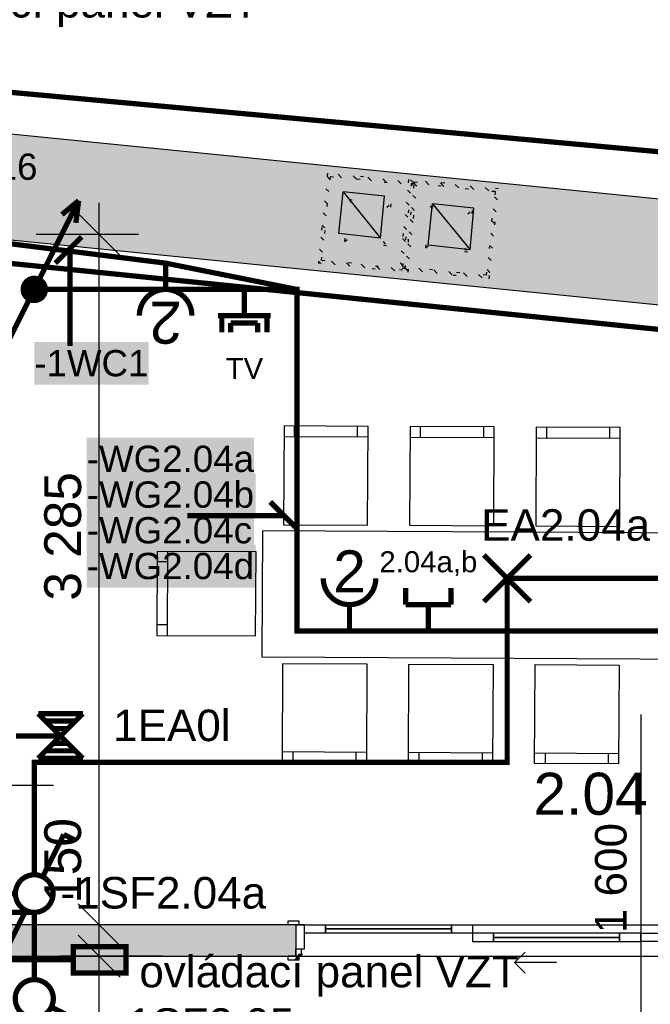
# Model space of a CAD drawing. Extents: x -12025 to 39812, y -30157 to 12.
# Tile 39 of 59: x 24931 to 27931, y -16777 to -12091. Entities that reach past the tile are written whole.
import ezdxf
from ezdxf.enums import TextEntityAlignment as Align

# ---------------------------------------------------------------- set-up
doc = ezdxf.new("R2010")
doc.units = 0
doc.header["$MEASUREMENT"] = 0
for name, pattern in [('Antenovy vodic', [10.125, 3, -0.75, 3, -0.75, 0.125, -0.75, 0.125, -0.75, 0.125, -0.75]), ('Telekomunikacni vodic', [9.25, 3, -0.75, 3, -0.75, 0.125, -0.75, 0.125, -0.75]), ('Tečkovaná L', [257.5, 15, -242.5])]:
    doc.linetypes.add(name, pattern=pattern)
for name, color, linetype in [('0 (Pozadí)', 254, 'Continuous'), ('OÚ Dukovany internet + tv + data', 192, 'Continuous'), ('OÚ Dukovany nouzové osvětlení', 36, 'Continuous'), ('OÚ Dukovany půdorys kóty 2NP', 7, 'Continuous'), ('OÚ Dukovany půdorys podklad 2NP', 7, 'Continuous'), ('OÚ Dukovany světla', 132, 'Continuous'), ('OÚ Dukovany zásuvky', 92, 'Continuous'), ('Zakladni', 7, 'Continuous')]:
    doc.layers.add(name, color=color, linetype=linetype)
doc.styles.add('Arial', font='txt')
doc.styles.add('Arial_B', font='txt')
pattern_1 = [(315, (0, 0), (31.819804, 31.819804), [])]

# ---------------------------------------------------------------- blocks, each defined once
blk = doc.blocks.new('Jednopólový vypínač (17)')
at = {"color": 0, "linetype": 'Continuous', "const_width": 25}
for points in [[(0, 90.6, 0.414214), (-90.6, 0)], [(90.6, 0, 0.414214), (0, 90.6)], [(-90.6, 0, 0.414214), (0, -90.6)], [(0, -90.6, 0.414214), (90.6, 0)]]:
    blk.add_lwpolyline(points, format="xyb", dxfattribs=at)
for points in [[(284.9, -142.4), (77.7, -38.8)], [(284.9, -142.4), (259, -194.2)]]:
    blk.add_lwpolyline(points, dxfattribs=at)
at = {"color": 0, "linetype": 'Continuous', "style": 'Arial'}
blk.add_text('-1SF2.05', height=150, dxfattribs=at).set_placement((375, -196.1))
blk = doc.blocks.new('P_zarovkove_svitidlo (13)')
at = {"color": 0, "linetype": 'Continuous', "const_width": 25}
for points in [[(111, -111), (-111, 111)], [(-111, -111), (111, 111)]]:
    blk.add_lwpolyline(points, dxfattribs=at)
at = {"color": 0, "linetype": 'Continuous', "style": 'Arial'}
blk.add_text('EA2.04a', height=150, dxfattribs=at).set_placement((-123.5, 178.9))
blk = doc.blocks.new('Zásuvka (21)')
at = {"color": 0, "linetype": 'Continuous', "const_width": 25}
blk.add_lwpolyline([(0, 250), (0, 125)], dxfattribs=at)
for points in [[(-125, 0, -0.414214), (0, 125)], [(0, 125, -0.414214), (125, 0)]]:
    blk.add_lwpolyline(points, format="xyb", dxfattribs=at)
at = {"color": 0, "linetype": 'Continuous', "style": 'Arial'}
blk.add_text('2', height=200, rotation=180, dxfattribs=at).set_placement((0, 66.9), align=Align.CENTER)
blk = doc.blocks.new('Střídavý přepínač (2)')
at = {"color": 0, "linetype": 'Continuous', "const_width": 25}
for points in [[(140.6, 281.2), (38.4, 76.7)], [(140.6, 281.2), (191.8, 255.7)], [(-140.6, -281.2), (-38.4, -76.7)], [(-140.6, -281.2), (-191.8, -255.7)]]:
    blk.add_lwpolyline(points, dxfattribs=at)
for points in [[(0, 89.5, 0.414214), (-89.5, 0)], [(0, 89.5, 0.414214), (-89.5, 0)], [(89.5, 0, 0.414214), (0, 89.5)], [(89.5, 0, 0.414214), (0, 89.5)], [(-89.5, 0, 0.414214), (0, -89.5)], [(-89.5, 0, 0.414214), (0, -89.5)], [(0, -89.5, 0.414214), (89.5, 0)], [(0, -89.5, 0.414214), (89.5, 0)]]:
    blk.add_lwpolyline(points, format="xyb", dxfattribs=at)
at = {"color": 0, "linetype": 'Continuous', "style": 'Arial'}
blk.add_text('-1SF2.04a', height=150, dxfattribs=at).set_placement((125, -71.1))
blk = doc.blocks.new('Telekomunikační zásuvka (8)')
at = {"color": 0, "linetype": 'Continuous', "const_width": 25}
for points in [[(0, -125), (0, 0)], [(-125, -125), (-107.5, -125)], [(-107.5, -204.3), (-107.5, -125)], [(-107.5, -125), (107.5, -125)], [(107.5, -204.3), (107.5, -125)], [(107.5, -125), (125, -125)], [(-65, -204.3), (-65, -160)], [(-65, -160), (62.5, -160)], [(62.5, -204.3), (62.5, -160)]]:
    blk.add_lwpolyline(points, dxfattribs=at)
at = {"color": 0, "linetype": 'Continuous', "style": 'Arial'}
blk.add_text('TV', height=100, dxfattribs=at).set_placement((0, -425.8), align=Align.CENTER)
blk = doc.blocks.new('(15)')
at = {"color": 7, "linetype": 'Continuous', "const_width": 25}
for points in [[(0, 520), (-125, 395)], [(-55, 460), (-55, 0)]]:
    blk.add_lwpolyline(points, dxfattribs=at)
at = {"layer": '0 (Pozadí)', "linetype": 'Continuous'}
blk.add_solid([(-225.1, 20), (320, 20), (-225.1, -183.5), (320, -183.5)], dxfattribs=at)
at = {"color": 7, "linetype": 'Continuous', "style": 'Arial_B'}
blk.add_text('-1WC1', height=125, dxfattribs=at).set_placement((-225.1, -143.5))
blk = doc.blocks.new('(36)')
at = {"color": 7, "linetype": 'Continuous', "const_width": 25}
for points in [[(-520, 0), (-395, -125)], [(-460, -55), (0, -55)]]:
    blk.add_lwpolyline(points, dxfattribs=at)
at = {"layer": '0 (Pozadí)', "linetype": 'Continuous'}
blk.add_solid([(-215, 15), (428.2, 15), (-215, -188.5), (428.2, -188.5)], dxfattribs=at)
at = {"color": 7, "linetype": 'Continuous', "style": 'Arial_B'}
blk.add_text('-1WC16', height=125, dxfattribs=at).set_placement((-215, -148.5))
blk = doc.blocks.new('Stoupací vedení směrem nahoru (4)')
at = {"color": 0, "linetype": 'Continuous', "const_width": 25}
for points in [[(211.1, 422.2), (0, 0)], [(211.1, 422.2), (131.9, 356.3)], [(211.1, 422.2), (197.9, 316.7)]]:
    blk.add_lwpolyline(points, dxfattribs=at)
at = {"color": 0, "linetype": 'Continuous'}
for points, const_width in [([(0, 52.8, 0.414214), (-52.8, 0)], 25), ([(0, 26.4, 0.414214), (-26.4, 0)], 52.8), ([(26.4, 0, 0.414214), (0, 26.4)], 52.8), ([(52.8, 0, 0.414214), (0, 52.8)], 25), ([(-52.8, 0, 0.414214), (0, -52.8)], 25), ([(-26.4, 0, 0.414214), (0, -26.4)], 52.8), ([(0, -26.4, 0.414214), (26.4, 0)], 52.8), ([(0, -52.8, 0.414214), (52.8, 0)], 25)]:
    blk.add_lwpolyline(points, format="xyb", dxfattribs=dict(at, const_width=const_width))
blk = doc.blocks.new('(39)')
at = {"layer": '0 (Pozadí)', "linetype": 'Continuous'}
h = blk.add_hatch(color=256, dxfattribs=at)
edge = h.paths.add_edge_path()
edge.add_spline(control_points=[(-112.2, 83.3), (-112.2, 83.3), (-134, -39.8), (-134, -39.8)], knot_values=[0, 0, 0, 0, 1, 1, 1, 1], degree=3, periodic=0)
edge.add_spline(control_points=[(-134, -39.8), (-134, -39.8), (112.2, -83.3), (112.2, -83.3)], knot_values=[0, 0, 0, 0, 1, 1, 1, 1], degree=3, periodic=0)
edge.add_spline(control_points=[(112.2, -83.3), (112.2, -83.3), (134, 39.8), (134, 39.8)], knot_values=[0, 0, 0, 0, 1, 1, 1, 1], degree=3, periodic=0)
edge.add_spline(control_points=[(134, 39.8), (134, 39.8), (-112.2, 83.3), (-112.2, 83.3)], knot_values=[0, 0, 0, 0, 1, 1, 1, 1], degree=3, periodic=0)
edge.add_spline(control_points=[(-112.2, 83.3), (-112.2, 83.3), (-112.2, 83.3), (-112.2, 83.3)], knot_values=[0, 0, 0, 0, 1, 1, 1, 1], degree=3, periodic=0)
at = {"color": 0, "linetype": 'Continuous', "const_width": 25}
for points in [[(-112.2, 83.3), (-134, -39.8)], [(134, 39.8), (-112.2, 83.3)], [(112.2, -83.3), (134, 39.8)], [(-134, -39.8), (112.2, -83.3)]]:
    blk.add_lwpolyline(points, dxfattribs=at)
at = {"color": 0, "linetype": 'Continuous', "style": 'Arial'}
blk.add_text('ovládací panel VZT', height=150, dxfattribs=at).set_placement((-189, 372.7))
blk = doc.blocks.new('(40)')
at = {"color": 0, "linetype": 'Continuous', "const_width": 25}
blk.add_lwpolyline([(125, -62.5), (-125, -62.5), (-125, 62.5), (125, 62.5)], close=True, dxfattribs=at)
at = {"layer": '0 (Pozadí)', "linetype": 'Continuous'}
blk.add_solid([(125, -62.5), (-125, -62.5), (125, 62.5), (-125, 62.5)], dxfattribs=at)
at = {"color": 0, "linetype": 'Continuous', "style": 'Arial'}
blk.add_text('ovládací panel VZT', height=150, dxfattribs=at).set_placement((188.8, -131.1))
blk = doc.blocks.new('Stoupací vedení směrem nahoru (7)')
at = {"color": 0, "linetype": 'Continuous'}
for points, const_width in [([(0, 52.8, 0.414214), (-52.8, 0)], 25), ([(0, 26.4, 0.414214), (-26.4, 0)], 52.8), ([(26.4, 0, 0.414214), (0, 26.4)], 52.8), ([(52.8, 0, 0.414214), (0, 52.8)], 25), ([(-52.8, 0, 0.414214), (0, -52.8)], 25), ([(-26.4, 0, 0.414214), (0, -26.4)], 52.8), ([(0, -26.4, 0.414214), (26.4, 0)], 52.8), ([(0, -52.8, 0.414214), (52.8, 0)], 25)]:
    blk.add_lwpolyline(points, format="xyb", dxfattribs=dict(at, const_width=const_width))
at = {"color": 0, "linetype": 'Continuous', "const_width": 25}
for points in [[(-211.1, -422.2), (0, 0)], [(-211.1, -422.2), (-197.9, -316.7)], [(-211.1, -422.2), (-131.9, -356.3)]]:
    blk.add_lwpolyline(points, dxfattribs=at)
blk = doc.blocks.new('(45)')
at = {"color": 7, "linetype": 'Continuous', "const_width": 25}
for points in [[(60, -60), (-65, 65)], [(0, 0), (-460, 0)]]:
    blk.add_lwpolyline(points, dxfattribs=at)
at = {"layer": '0 (Pozadí)', "linetype": 'Continuous'}
blk.add_solid([(-937.7, -138.8), (-134.5, -138.8), (-937.7, -342.3), (-134.5, -342.3)], dxfattribs=at)
at = {"color": 7, "linetype": 'Continuous', "style": 'Arial_B'}
blk.add_text('-WG2.04d', height=125, dxfattribs=at).set_placement((-937.7, -302.4))
blk = doc.blocks.new('(46)')
at = {"color": 7, "linetype": 'Continuous', "const_width": 25}
for points in [[(60, -60), (-65, 65)], [(0, 0), (-460, 0)]]:
    blk.add_lwpolyline(points, dxfattribs=at)
at = {"layer": '0 (Pozadí)', "linetype": 'Continuous'}
blk.add_solid([(-937.7, 201.2), (-134.5, 201.2), (-937.7, -2.3), (-134.5, -2.3)], dxfattribs=at)
at = {"color": 7, "linetype": 'Continuous', "style": 'Arial_B'}
blk.add_text('-WG2.04b', height=125, dxfattribs=at).set_placement((-937.7, 37.6))
blk = doc.blocks.new('(47)')
at = {"color": 7, "linetype": 'Continuous', "const_width": 25}
for points in [[(60, -60), (-65, 65)], [(0, 0), (-460, 0)]]:
    blk.add_lwpolyline(points, dxfattribs=at)
at = {"layer": '0 (Pozadí)', "linetype": 'Continuous'}
blk.add_solid([(-937.7, 371.2), (-141.8, 371.2), (-937.7, 167.7), (-141.8, 167.7)], dxfattribs=at)
at = {"color": 7, "linetype": 'Continuous', "style": 'Arial_B'}
blk.add_text('-WG2.04a', height=125, dxfattribs=at).set_placement((-937.7, 207.6))
blk = doc.blocks.new('(48)')
at = {"color": 7, "linetype": 'Continuous', "const_width": 25}
for points in [[(60, -60), (-65, 65)], [(0, 0), (-460, 0)]]:
    blk.add_lwpolyline(points, dxfattribs=at)
at = {"layer": '0 (Pozadí)', "linetype": 'Continuous'}
blk.add_solid([(-937.7, 31.9), (-141.8, 31.9), (-937.7, -171.6), (-141.8, -171.6)], dxfattribs=at)
at = {"color": 7, "linetype": 'Continuous', "style": 'Arial_B'}
blk.add_text('-WG2.04c', height=125, dxfattribs=at).set_placement((-937.7, -131.7))
blk = doc.blocks.new('Zásuvka (31)')
at = {"color": 0, "linetype": 'Continuous', "const_width": 25}
for points in [[(0, -125, -0.414214), (-125, 0)], [(125, 0, -0.414214), (0, -125)]]:
    blk.add_lwpolyline(points, format="xyb", dxfattribs=at)
blk.add_lwpolyline([(0, -250), (0, -125)], dxfattribs=at)
at = {"color": 0, "linetype": 'Continuous', "style": 'Arial'}
blk.add_text('2', height=200, dxfattribs=at).set_placement((0, -66.9), align=Align.CENTER)
blk = doc.blocks.new('Telekomunikační zásuvka (11)')
at = {"color": 0, "linetype": 'Continuous', "const_width": 25}
for points in [[(-107.5, 204.3), (-107.5, 125)], [(107.5, 204.3), (107.5, 125)], [(107.5, 125), (-107.5, 125)], [(0, 125), (0, 0)]]:
    blk.add_lwpolyline(points, dxfattribs=at)
at = {"color": 0, "linetype": 'Continuous', "style": 'Arial'}
blk.add_text('2.04a,b', height=100, dxfattribs=at).set_placement((0, 279.1), align=Align.CENTER)
blk = doc.blocks.new('Svítidlo pro nouzové osvětlení (8)')
at = {"color": 0, "linetype": 'Continuous', "const_width": 25}
for points in [[(-106.2, 106.2), (106.2, 106.2)], [(-106.2, 106.2), (106.2, -106.2)], [(106.2, 106.2), (-106.2, -106.2)], [(-70.8, 70.8), (70.8, 70.8)], [(-35.4, 35.4), (35.4, 35.4)], [(-212.5, 0), (0, 0)], [(-35.4, -35.4), (35.4, -35.4)], [(-70.8, -70.8), (70.8, -70.8)], [(-106.2, -106.2), (106.2, -106.2)]]:
    blk.add_lwpolyline(points, dxfattribs=at)
at = {"color": 0, "linetype": 'Continuous', "style": 'Arial'}
blk.add_text('1EA0l', height=150, dxfattribs=at).set_placement((250, -24.6))

msp = doc.modelspace()

# ---------------------------------------------------------------- hatches: boundary and pattern name
at = {"layer": 'OÚ Dukovany půdorys podklad 2NP', "linetype": 'Continuous'}
msp.add_hatch(color=254, dxfattribs=at).paths.add_polyline_path([(24061.9, -12673.8), (24111.6, -12678.8), (24073.7, -13056.9), (29910.9, -13642), (29960.8, -13144.5), (24073.8, -12554.4), (24073.3, -12559.3)])
h = msp.add_hatch(dxfattribs=at)
h.set_pattern_fill('ZDIVO___KERAMICKÉ', color=252, style=0, pattern_type=2)
h.set_pattern_definition(pattern_1)
edge = h.paths.add_edge_path()
edge.add_spline(control_points=[(26350.8, -13249.2), (26350.8, -13249.2), (26778.5, -13293.4), (26778.5, -13293.4)], knot_values=[0, 0, 0, 0, 1, 1, 1, 1], degree=3, periodic=0)
edge.add_spline(control_points=[(26778.5, -13293.4), (26778.5, -13293.4), (26822.6, -12865.6), (26822.6, -12865.6)], knot_values=[0, 0, 0, 0, 1, 1, 1, 1], degree=3, periodic=0)
edge.add_spline(control_points=[(26822.6, -12865.6), (26822.6, -12865.6), (26394.9, -12821.5), (26394.9, -12821.5)], knot_values=[0, 0, 0, 0, 1, 1, 1, 1], degree=3, periodic=0)
edge.add_spline(control_points=[(26394.9, -12821.5), (26394.9, -12821.5), (26350.8, -13249.2), (26350.8, -13249.2)], knot_values=[0, 0, 0, 0, 1, 1, 1, 1], degree=3, periodic=0)
edge.add_spline(control_points=[(26350.8, -13249.2), (26350.8, -13249.2), (26352.3, -13234.3), (26352.3, -13234.3)], knot_values=[0, 0, 0, 0, 1, 1, 1, 1], degree=3, periodic=0)
edge.add_spline(control_points=[(26352.3, -13234.3), (26352.3, -13234.3), (26367.2, -13235.8), (26367.2, -13235.8)], knot_values=[0, 0, 0, 0, 1, 1, 1, 1], degree=3, periodic=0)
edge.add_spline(control_points=[(26367.2, -13235.8), (26367.2, -13235.8), (26408.3, -12837.9), (26408.3, -12837.9)], knot_values=[0, 0, 0, 0, 1, 1, 1, 1], degree=3, periodic=0)
edge.add_spline(control_points=[(26408.3, -12837.9), (26408.3, -12837.9), (26806.2, -12879), (26806.2, -12879)], knot_values=[0, 0, 0, 0, 1, 1, 1, 1], degree=3, periodic=0)
edge.add_spline(control_points=[(26806.2, -12879), (26806.2, -12879), (26765.1, -13276.9), (26765.1, -13276.9)], knot_values=[0, 0, 0, 0, 1, 1, 1, 1], degree=3, periodic=0)
edge.add_spline(control_points=[(26765.1, -13276.9), (26765.1, -13276.9), (26367.2, -13235.8), (26367.2, -13235.8)], knot_values=[0, 0, 0, 0, 1, 1, 1, 1], degree=3, periodic=0)
edge.add_spline(control_points=[(26367.2, -13235.8), (26367.2, -13235.8), (26352.3, -13234.3), (26352.3, -13234.3)], knot_values=[0, 0, 0, 0, 1, 1, 1, 1], degree=3, periodic=0)
edge.add_spline(control_points=[(26352.3, -13234.3), (26352.3, -13234.3), (26350.8, -13249.2), (26350.8, -13249.2)], knot_values=[0, 0, 0, 0, 1, 1, 1, 1], degree=3, periodic=0)
edge.add_spline(control_points=[(26350.8, -13249.2), (26350.8, -13249.2), (26350.8, -13249.2), (26350.8, -13249.2)], knot_values=[0, 0, 0, 0, 1, 1, 1, 1], degree=3, periodic=0)
h = msp.add_hatch(color=9, dxfattribs=at)
edge = h.paths.add_edge_path()
edge.add_spline(control_points=[(26367.2, -13235.8), (26367.2, -13235.8), (26765.1, -13276.9), (26765.1, -13276.9)], knot_values=[0, 0, 0, 0, 1, 1, 1, 1], degree=3, periodic=0)
edge.add_spline(control_points=[(26765.1, -13276.9), (26765.1, -13276.9), (26806.2, -12879), (26806.2, -12879)], knot_values=[0, 0, 0, 0, 1, 1, 1, 1], degree=3, periodic=0)
edge.add_spline(control_points=[(26806.2, -12879), (26806.2, -12879), (26408.3, -12837.9), (26408.3, -12837.9)], knot_values=[0, 0, 0, 0, 1, 1, 1, 1], degree=3, periodic=0)
edge.add_spline(control_points=[(26408.3, -12837.9), (26408.3, -12837.9), (26367.2, -13235.8), (26367.2, -13235.8)], knot_values=[0, 0, 0, 0, 1, 1, 1, 1], degree=3, periodic=0)
edge.add_spline(control_points=[(26367.2, -13235.8), (26367.2, -13235.8), (26367.2, -13146.6), (26367.2, -13146.6)], knot_values=[0, 0, 0, 0, 1, 1, 1, 1], degree=3, periodic=0)
edge.add_spline(control_points=[(26367.2, -13146.6), (26367.2, -13146.6), (26477, -13146.6), (26477, -13146.6)], knot_values=[0, 0, 0, 0, 1, 1, 1, 1], degree=3, periodic=0)
edge.add_spline(control_points=[(26477, -13146.6), (26477, -13146.6), (26497.5, -12947.7), (26497.5, -12947.7)], knot_values=[0, 0, 0, 0, 1, 1, 1, 1], degree=3, periodic=0)
edge.add_spline(control_points=[(26497.5, -12947.7), (26497.5, -12947.7), (26696.4, -12968.2), (26696.4, -12968.2)], knot_values=[0, 0, 0, 0, 1, 1, 1, 1], degree=3, periodic=0)
edge.add_spline(control_points=[(26696.4, -12968.2), (26696.4, -12968.2), (26675.9, -13167.2), (26675.9, -13167.2)], knot_values=[0, 0, 0, 0, 1, 1, 1, 1], degree=3, periodic=0)
edge.add_spline(control_points=[(26675.9, -13167.2), (26675.9, -13167.2), (26477, -13146.6), (26477, -13146.6)], knot_values=[0, 0, 0, 0, 1, 1, 1, 1], degree=3, periodic=0)
edge.add_spline(control_points=[(26477, -13146.6), (26477, -13146.6), (26367.2, -13146.6), (26367.2, -13146.6)], knot_values=[0, 0, 0, 0, 1, 1, 1, 1], degree=3, periodic=0)
edge.add_spline(control_points=[(26367.2, -13146.6), (26367.2, -13146.6), (26367.2, -13235.8), (26367.2, -13235.8)], knot_values=[0, 0, 0, 0, 1, 1, 1, 1], degree=3, periodic=0)
edge.add_spline(control_points=[(26367.2, -13235.8), (26367.2, -13235.8), (26367.2, -13235.8), (26367.2, -13235.8)], knot_values=[0, 0, 0, 0, 1, 1, 1, 1], degree=3, periodic=0)
h = msp.add_hatch(color=9, dxfattribs=at)
edge = h.paths.add_edge_path()
edge.add_spline(control_points=[(26367.2, -13235.8), (26367.2, -13235.8), (26765.1, -13276.9), (26765.1, -13276.9)], knot_values=[0, 0, 0, 0, 1, 1, 1, 1], degree=3, periodic=0)
edge.add_spline(control_points=[(26765.1, -13276.9), (26765.1, -13276.9), (26806.2, -12879), (26806.2, -12879)], knot_values=[0, 0, 0, 0, 1, 1, 1, 1], degree=3, periodic=0)
edge.add_spline(control_points=[(26806.2, -12879), (26806.2, -12879), (26408.3, -12837.9), (26408.3, -12837.9)], knot_values=[0, 0, 0, 0, 1, 1, 1, 1], degree=3, periodic=0)
edge.add_spline(control_points=[(26408.3, -12837.9), (26408.3, -12837.9), (26367.2, -13235.8), (26367.2, -13235.8)], knot_values=[0, 0, 0, 0, 1, 1, 1, 1], degree=3, periodic=0)
edge.add_spline(control_points=[(26367.2, -13235.8), (26367.2, -13235.8), (26367.2, -13146.6), (26367.2, -13146.6)], knot_values=[0, 0, 0, 0, 1, 1, 1, 1], degree=3, periodic=0)
edge.add_spline(control_points=[(26367.2, -13146.6), (26367.2, -13146.6), (26477, -13146.6), (26477, -13146.6)], knot_values=[0, 0, 0, 0, 1, 1, 1, 1], degree=3, periodic=0)
edge.add_spline(control_points=[(26477, -13146.6), (26477, -13146.6), (26497.5, -12947.7), (26497.5, -12947.7)], knot_values=[0, 0, 0, 0, 1, 1, 1, 1], degree=3, periodic=0)
edge.add_spline(control_points=[(26497.5, -12947.7), (26497.5, -12947.7), (26696.4, -12968.2), (26696.4, -12968.2)], knot_values=[0, 0, 0, 0, 1, 1, 1, 1], degree=3, periodic=0)
edge.add_spline(control_points=[(26696.4, -12968.2), (26696.4, -12968.2), (26675.9, -13167.2), (26675.9, -13167.2)], knot_values=[0, 0, 0, 0, 1, 1, 1, 1], degree=3, periodic=0)
edge.add_spline(control_points=[(26675.9, -13167.2), (26675.9, -13167.2), (26477, -13146.6), (26477, -13146.6)], knot_values=[0, 0, 0, 0, 1, 1, 1, 1], degree=3, periodic=0)
edge.add_spline(control_points=[(26477, -13146.6), (26477, -13146.6), (26367.2, -13146.6), (26367.2, -13146.6)], knot_values=[0, 0, 0, 0, 1, 1, 1, 1], degree=3, periodic=0)
edge.add_spline(control_points=[(26367.2, -13146.6), (26367.2, -13146.6), (26367.2, -13235.8), (26367.2, -13235.8)], knot_values=[0, 0, 0, 0, 1, 1, 1, 1], degree=3, periodic=0)
edge.add_spline(control_points=[(26367.2, -13235.8), (26367.2, -13235.8), (26367.2, -13235.8), (26367.2, -13235.8)], knot_values=[0, 0, 0, 0, 1, 1, 1, 1], degree=3, periodic=0)
h = msp.add_hatch(dxfattribs=at)
h.set_pattern_fill('ZDIVO___KERAMICKÉ', color=252, style=0, pattern_type=2)
h.set_pattern_definition(pattern_1)
edge = h.paths.add_edge_path()
edge.add_spline(control_points=[(26737, -13280), (26737, -13280), (27164.8, -13324.1), (27164.8, -13324.1)], knot_values=[0, 0, 0, 0, 1, 1, 1, 1], degree=3, periodic=0)
edge.add_spline(control_points=[(27164.8, -13324.1), (27164.8, -13324.1), (27208.9, -12896.4), (27208.9, -12896.4)], knot_values=[0, 0, 0, 0, 1, 1, 1, 1], degree=3, periodic=0)
edge.add_spline(control_points=[(27208.9, -12896.4), (27208.9, -12896.4), (26781.2, -12852.3), (26781.2, -12852.3)], knot_values=[0, 0, 0, 0, 1, 1, 1, 1], degree=3, periodic=0)
edge.add_spline(control_points=[(26781.2, -12852.3), (26781.2, -12852.3), (26737, -13280), (26737, -13280)], knot_values=[0, 0, 0, 0, 1, 1, 1, 1], degree=3, periodic=0)
edge.add_spline(control_points=[(26737, -13280), (26737, -13280), (26738.6, -13265.1), (26738.6, -13265.1)], knot_values=[0, 0, 0, 0, 1, 1, 1, 1], degree=3, periodic=0)
edge.add_spline(control_points=[(26738.6, -13265.1), (26738.6, -13265.1), (26753.5, -13266.6), (26753.5, -13266.6)], knot_values=[0, 0, 0, 0, 1, 1, 1, 1], degree=3, periodic=0)
edge.add_spline(control_points=[(26753.5, -13266.6), (26753.5, -13266.6), (26794.6, -12868.7), (26794.6, -12868.7)], knot_values=[0, 0, 0, 0, 1, 1, 1, 1], degree=3, periodic=0)
edge.add_spline(control_points=[(26794.6, -12868.7), (26794.6, -12868.7), (27192.4, -12909.8), (27192.4, -12909.8)], knot_values=[0, 0, 0, 0, 1, 1, 1, 1], degree=3, periodic=0)
edge.add_spline(control_points=[(27192.4, -12909.8), (27192.4, -12909.8), (27151.4, -13307.7), (27151.4, -13307.7)], knot_values=[0, 0, 0, 0, 1, 1, 1, 1], degree=3, periodic=0)
edge.add_spline(control_points=[(27151.4, -13307.7), (27151.4, -13307.7), (26753.5, -13266.6), (26753.5, -13266.6)], knot_values=[0, 0, 0, 0, 1, 1, 1, 1], degree=3, periodic=0)
edge.add_spline(control_points=[(26753.5, -13266.6), (26753.5, -13266.6), (26738.6, -13265.1), (26738.6, -13265.1)], knot_values=[0, 0, 0, 0, 1, 1, 1, 1], degree=3, periodic=0)
edge.add_spline(control_points=[(26738.6, -13265.1), (26738.6, -13265.1), (26737, -13280), (26737, -13280)], knot_values=[0, 0, 0, 0, 1, 1, 1, 1], degree=3, periodic=0)
edge.add_spline(control_points=[(26737, -13280), (26737, -13280), (26737, -13280), (26737, -13280)], knot_values=[0, 0, 0, 0, 1, 1, 1, 1], degree=3, periodic=0)
h = msp.add_hatch(color=9, dxfattribs=at)
edge = h.paths.add_edge_path()
edge.add_spline(control_points=[(26753.5, -13266.6), (26753.5, -13266.6), (27151.4, -13307.7), (27151.4, -13307.7)], knot_values=[0, 0, 0, 0, 1, 1, 1, 1], degree=3, periodic=0)
edge.add_spline(control_points=[(27151.4, -13307.7), (27151.4, -13307.7), (27192.4, -12909.8), (27192.4, -12909.8)], knot_values=[0, 0, 0, 0, 1, 1, 1, 1], degree=3, periodic=0)
edge.add_spline(control_points=[(27192.4, -12909.8), (27192.4, -12909.8), (26794.6, -12868.7), (26794.6, -12868.7)], knot_values=[0, 0, 0, 0, 1, 1, 1, 1], degree=3, periodic=0)
edge.add_spline(control_points=[(26794.6, -12868.7), (26794.6, -12868.7), (26753.5, -13266.6), (26753.5, -13266.6)], knot_values=[0, 0, 0, 0, 1, 1, 1, 1], degree=3, periodic=0)
edge.add_spline(control_points=[(26753.5, -13266.6), (26753.5, -13266.6), (26753.5, -13177.4), (26753.5, -13177.4)], knot_values=[0, 0, 0, 0, 1, 1, 1, 1], degree=3, periodic=0)
edge.add_spline(control_points=[(26753.5, -13177.4), (26753.5, -13177.4), (26863.2, -13177.4), (26863.2, -13177.4)], knot_values=[0, 0, 0, 0, 1, 1, 1, 1], degree=3, periodic=0)
edge.add_spline(control_points=[(26863.2, -13177.4), (26863.2, -13177.4), (26883.8, -12978.5), (26883.8, -12978.5)], knot_values=[0, 0, 0, 0, 1, 1, 1, 1], degree=3, periodic=0)
edge.add_spline(control_points=[(26883.8, -12978.5), (26883.8, -12978.5), (27082.7, -12999), (27082.7, -12999)], knot_values=[0, 0, 0, 0, 1, 1, 1, 1], degree=3, periodic=0)
edge.add_spline(control_points=[(27082.7, -12999), (27082.7, -12999), (27062.2, -13197.9), (27062.2, -13197.9)], knot_values=[0, 0, 0, 0, 1, 1, 1, 1], degree=3, periodic=0)
edge.add_spline(control_points=[(27062.2, -13197.9), (27062.2, -13197.9), (26863.2, -13177.4), (26863.2, -13177.4)], knot_values=[0, 0, 0, 0, 1, 1, 1, 1], degree=3, periodic=0)
edge.add_spline(control_points=[(26863.2, -13177.4), (26863.2, -13177.4), (26753.5, -13177.4), (26753.5, -13177.4)], knot_values=[0, 0, 0, 0, 1, 1, 1, 1], degree=3, periodic=0)
edge.add_spline(control_points=[(26753.5, -13177.4), (26753.5, -13177.4), (26753.5, -13266.6), (26753.5, -13266.6)], knot_values=[0, 0, 0, 0, 1, 1, 1, 1], degree=3, periodic=0)
edge.add_spline(control_points=[(26753.5, -13266.6), (26753.5, -13266.6), (26753.5, -13266.6), (26753.5, -13266.6)], knot_values=[0, 0, 0, 0, 1, 1, 1, 1], degree=3, periodic=0)
h = msp.add_hatch(color=9, dxfattribs=at)
edge = h.paths.add_edge_path()
edge.add_spline(control_points=[(26753.5, -13266.6), (26753.5, -13266.6), (27151.4, -13307.7), (27151.4, -13307.7)], knot_values=[0, 0, 0, 0, 1, 1, 1, 1], degree=3, periodic=0)
edge.add_spline(control_points=[(27151.4, -13307.7), (27151.4, -13307.7), (27192.4, -12909.8), (27192.4, -12909.8)], knot_values=[0, 0, 0, 0, 1, 1, 1, 1], degree=3, periodic=0)
edge.add_spline(control_points=[(27192.4, -12909.8), (27192.4, -12909.8), (26794.6, -12868.7), (26794.6, -12868.7)], knot_values=[0, 0, 0, 0, 1, 1, 1, 1], degree=3, periodic=0)
edge.add_spline(control_points=[(26794.6, -12868.7), (26794.6, -12868.7), (26753.5, -13266.6), (26753.5, -13266.6)], knot_values=[0, 0, 0, 0, 1, 1, 1, 1], degree=3, periodic=0)
edge.add_spline(control_points=[(26753.5, -13266.6), (26753.5, -13266.6), (26753.5, -13177.4), (26753.5, -13177.4)], knot_values=[0, 0, 0, 0, 1, 1, 1, 1], degree=3, periodic=0)
edge.add_spline(control_points=[(26753.5, -13177.4), (26753.5, -13177.4), (26863.2, -13177.4), (26863.2, -13177.4)], knot_values=[0, 0, 0, 0, 1, 1, 1, 1], degree=3, periodic=0)
edge.add_spline(control_points=[(26863.2, -13177.4), (26863.2, -13177.4), (26883.8, -12978.5), (26883.8, -12978.5)], knot_values=[0, 0, 0, 0, 1, 1, 1, 1], degree=3, periodic=0)
edge.add_spline(control_points=[(26883.8, -12978.5), (26883.8, -12978.5), (27082.7, -12999), (27082.7, -12999)], knot_values=[0, 0, 0, 0, 1, 1, 1, 1], degree=3, periodic=0)
edge.add_spline(control_points=[(27082.7, -12999), (27082.7, -12999), (27062.2, -13197.9), (27062.2, -13197.9)], knot_values=[0, 0, 0, 0, 1, 1, 1, 1], degree=3, periodic=0)
edge.add_spline(control_points=[(27062.2, -13197.9), (27062.2, -13197.9), (26863.2, -13177.4), (26863.2, -13177.4)], knot_values=[0, 0, 0, 0, 1, 1, 1, 1], degree=3, periodic=0)
edge.add_spline(control_points=[(26863.2, -13177.4), (26863.2, -13177.4), (26753.5, -13177.4), (26753.5, -13177.4)], knot_values=[0, 0, 0, 0, 1, 1, 1, 1], degree=3, periodic=0)
edge.add_spline(control_points=[(26753.5, -13177.4), (26753.5, -13177.4), (26753.5, -13266.6), (26753.5, -13266.6)], knot_values=[0, 0, 0, 0, 1, 1, 1, 1], degree=3, periodic=0)
edge.add_spline(control_points=[(26753.5, -13266.6), (26753.5, -13266.6), (26753.5, -13266.6), (26753.5, -13266.6)], knot_values=[0, 0, 0, 0, 1, 1, 1, 1], degree=3, periodic=0)

# ---------------------------------------------------------------- linework, layer by layer
at = {"layer": 'OÚ Dukovany internet + tv + data', "linetype": 'Telekomunikacni vodic', "ltscale": 100, "const_width": 25}
for points in [[(25186.2, -16565), (24625, -16565), (24625, -13250), (21427.8, -12875)], [(24947.2, -13375), (26250, -13375), (26250, -15000), (26875, -15000)], [(26875, -15000), (26875, -15000), (28500, -15000), (28500, -15000)]]:
    msp.add_lwpolyline(points, dxfattribs=at)
at = {"layer": 'OÚ Dukovany internet + tv + data', "linetype": 'Antenovy vodic', "ltscale": 100, "const_width": 25}
msp.add_lwpolyline([(24947.2, -13375), (25473.6, -13375), (25473.6, -13375), (26000, -13375), (26000, -13375)], dxfattribs=at)
at = {"layer": 'OÚ Dukovany půdorys kóty 2NP', "color": 1, "linetype": 'Continuous'}
for p, q in [((25308.5, -13113.7), (25308.5, -12963.7)), ((25408.5, -13213.7), (25208.5, -13013.7)), ((25496, -13113.7), (25008.5, -13113.7)), ((25308.5, -16398.4), (25308.5, -13113.7)), ((27885.2, -15398.4), (27885.2, -16848.4)), ((23642, -15735.2), (25092, -15734.4)), ((25208.5, -16298.4), (25408.5, -16498.4)), ((25208.5, -16298.4), (25408.5, -16498.4)), ((25608.5, -16398.4), (25121, -16398.4)), ((25608.5, -16398.4), (25121, -16398.4)), ((25308.5, -16548.4), (25308.5, -16398.4)), ((25208.5, -16448.4), (25408.5, -16648.4)), ((25208.5, -16448.4), (25408.5, -16648.4)), ((25608.5, -16548.4), (25121, -16548.4)), ((25608.5, -16548.4), (25121, -16548.4)), ((25308.5, -17698.9), (25308.5, -16548.4))]:
    msp.add_line(p, q, dxfattribs=at)
at = {"layer": 'OÚ Dukovany půdorys podklad 2NP', "color": 7, "linetype": 'Continuous'}
for p, q in [((29960.8, -13144.5), (24073.8, -12554.4)), ((24790.6, -13128.7), (29910.9, -13642)), ((26245.2, -16398.4), (24792.3, -16398.4)), ((26245.2, -16398.4), (26208.2, -16398.4)), ((26245.2, -16398.4), (26245.2, -16513.4)), ((26245.2, -16513.4), (26245.2, -16548.4)), ((24792.4, -16548.4), (26245.2, -16548.4)), ((26245.2, -16548.4), (26208.2, -16548.4))]:
    msp.add_line(p, q, dxfattribs=at)
at = {"layer": 'OÚ Dukovany půdorys podklad 2NP', "color": 254, "linetype": 'Tečkovaná L'}
for p, q in [((26477, -13146.6), (26696.4, -12968.2)), ((26477, -13146.6), (26696.4, -12968.2)), ((26497.5, -12947.7), (26675.9, -13167.2)), ((26497.5, -12947.7), (26675.9, -13167.2)), ((26883.8, -12978.5), (27062.2, -13197.9)), ((26883.8, -12978.5), (27062.2, -13197.9)), ((26863.2, -13177.4), (27082.7, -12999)), ((26863.2, -13177.4), (27082.7, -12999))]:
    msp.add_line(p, q, dxfattribs=at)
at = {"layer": 'OÚ Dukovany půdorys podklad 2NP', "color": 1, "linetype": 'Continuous'}
for p, q in [((26238.2, -14074.8), (26238.4, -14024.8)), ((26538.2, -14076.4), (26538.4, -14026.4)), ((26838.2, -14077.9), (26838.4, -14027.9)), ((27138.2, -14079.4), (27138.4, -14029.4)), ((27438.2, -14081), (27438.4, -14031)), ((27738.2, -14082.5), (27738.4, -14032.5)), ((26188.2, -14074.6), (26588.2, -14076.6)), ((26788.2, -14077.6), (27188.2, -14079.7)), ((27388.2, -14080.7), (27788.2, -14082.8)), ((25633.3, -15021.8), (25635.4, -14621.8)), ((25635.1, -14671.8), (25585.1, -14671.5)), ((25633.6, -14971.8), (25583.6, -14971.5)), ((26180.5, -15574.6), (26580.5, -15576.6)), ((26230.5, -15574.8), (26230.3, -15624.8)), ((26530.5, -15576.4), (26530.3, -15626.3)), ((26780.5, -15577.6), (27180.5, -15579.7)), ((26830.5, -15577.9), (26830.3, -15627.9)), ((27130.5, -15579.4), (27130.3, -15629.4)), ((27380.5, -15580.7), (27780.5, -15582.7)), ((27430.5, -15580.9), (27430.3, -15630.9)), ((27730.5, -15582.5), (27730.3, -15632.5)), ((26208.2, -16398.4), (26208.2, -16379.4)), ((26208.2, -16379.4), (26258.2, -16379.4)), ((26258.2, -16398.4), (26208.2, -16398.4)), ((26245.2, -16398.4), (26208.2, -16398.4)), ((26245.2, -16398.4), (26208.2, -16398.4)), ((26245.2, -16398.4), (29525.2, -16398.4)), ((26285.2, -16398.4), (26245.2, -16398.4)), ((26245.2, -16398.4), (26245.2, -16513.4)), ((26245.2, -16398.4), (26245.2, -16513.4)), ((26245.2, -16398.4), (26245.2, -16513.4)), ((26258.2, -16379.4), (26258.2, -16398.4)), ((26285.2, -16513.4), (26285.2, -16398.4)), ((26285.2, -16398.4), (26385.2, -16398.4)), ((26285.2, -16438.4), (26285.2, -16398.4)), ((26385.2, -16398.4), (26385.2, -16438.4)), ((26985.2, -16438.4), (26985.2, -16398.4)), ((26985.2, -16398.4), (27085.2, -16398.4)), ((27085.2, -16398.4), (27085.2, -16438.4)), ((26385.2, -16438.4), (26285.2, -16438.4)), ((26385.2, -16418.4), (26985.2, -16418.4)), ((27085.2, -16438.4), (26985.2, -16438.4)), ((27185.2, -16438.4), (27085.2, -16438.4)), ((27085.2, -16438.4), (27085.2, -16478.4)), ((27185.2, -16478.4), (27185.2, -16438.4)), ((27885.2, -16438.4), (27785.2, -16438.4)), ((27785.2, -16438.4), (27785.2, -16478.4)), ((27885.2, -16478.4), (27885.2, -16438.4)), ((27885.2, -16438.4), (27985.2, -16438.4)), ((27885.2, -16478.4), (27885.2, -16438.4)), ((27085.2, -16478.4), (27185.2, -16478.4)), ((27785.2, -16458.4), (27185.2, -16458.4)), ((27785.2, -16478.4), (27885.2, -16478.4)), ((27985.2, -16478.4), (27885.2, -16478.4)), ((26245.2, -16548.4), (26245.2, -16513.4)), ((26245.2, -16513.4), (26270.2, -16513.4)), ((26245.2, -16513.4), (26285.2, -16513.4)), ((26245.2, -16513.4), (26245.2, -16548.4)), ((26245.2, -16513.4), (26245.2, -16548.4)), ((26270.2, -16513.4), (26270.2, -16548.4)), ((27285.2, -16578.4), (27335.2, -16528.4)), ((26208.2, -16567.4), (26208.2, -16548.4)), ((26208.2, -16548.4), (26258.2, -16548.4)), ((26245.2, -16548.4), (26208.2, -16548.4)), ((26245.2, -16548.4), (26208.2, -16548.4)), ((26258.2, -16567.4), (26208.2, -16567.4)), ((26245.2, -16548.4), (29525.2, -16548.4)), ((26270.2, -16548.4), (26245.2, -16548.4)), ((26258.2, -16548.4), (26258.2, -16567.4)), ((27485.2, -16578.4), (27285.2, -16578.4)), ((27285.2, -16578.4), (27335.2, -16628.4))]:
    msp.add_line(p, q, dxfattribs=at)
at = {"layer": 'OÚ Dukovany půdorys podklad 2NP', "color": 254, "linetype": 'Tečkovaná L'}
for points in [[(26350.8, -13249.2), (26778.5, -13293.4), (26822.6, -12865.6), (26394.9, -12821.5)], [(26367.2, -13235.8), (26765.1, -13276.9), (26806.2, -12879), (26408.3, -12837.9)], [(26367.2, -13235.8), (26765.1, -13276.9), (26806.2, -12879), (26408.3, -12837.9)], [(26367.2, -13235.8), (26408.3, -12837.9), (26806.2, -12879), (26765.1, -13276.9)], [(26737, -13280), (27164.8, -13324.1), (27208.9, -12896.4), (26781.2, -12852.3)], [(26753.5, -13266.6), (27151.4, -13307.7), (27192.4, -12909.8), (26794.6, -12868.7)], [(26753.5, -13266.6), (27151.4, -13307.7), (27192.4, -12909.8), (26794.6, -12868.7)], [(26753.5, -13266.6), (26794.6, -12868.7), (27192.4, -12909.8), (27151.4, -13307.7)], [(26477, -13146.6), (26497.5, -12947.7), (26696.4, -12968.2), (26675.9, -13167.2)], [(26477, -13146.6), (26497.5, -12947.7), (26696.4, -12968.2), (26675.9, -13167.2)], [(26863.2, -13177.4), (26883.8, -12978.5), (27082.7, -12999), (27062.2, -13197.9)], [(26863.2, -13177.4), (26883.8, -12978.5), (27082.7, -12999), (27062.2, -13197.9)]]:
    msp.add_lwpolyline(points, close=True, dxfattribs=at)
at = {"layer": 'OÚ Dukovany půdorys podklad 2NP', "color": 8, "linetype": 'Continuous'}
for points in [[(26648, -13130.8), (26449.2, -13108.5), (26469, -12911)], [(26648, -13130.8), (26666.3, -12931.6), (26469, -12911)], [(27073.7, -13187.3), (26874.9, -13165), (26894.7, -12967.6)], [(27073.7, -13187.3), (27092.1, -12988.2), (26894.7, -12967.6)]]:
    msp.add_lwpolyline(points, close=True, dxfattribs=at)
at = {"layer": 'OÚ Dukovany půdorys podklad 2NP', "color": 1, "linetype": 'Continuous'}
for points in [[(26186, -14494.6), (26586, -14496.6), (26588.4, -14026.6), (26188.4, -14024.6)], [(26786, -14497.6), (27186, -14499.7), (27188.4, -14029.7), (26788.4, -14027.6)], [(27386, -14500.7), (27786, -14502.8), (27788.4, -14032.8), (27388.4, -14030.7)], [(26082.8, -15124.1), (29682.8, -15142.5), (29685.8, -14542.5), (26085.9, -14524.1)], [(26053.3, -15023.9), (26055.4, -14623.9), (25585.4, -14621.5), (25583.3, -15021.5)], [(26182.7, -15154.6), (26582.7, -15156.6), (26580.3, -15626.6), (26180.3, -15624.6)], [(26782.7, -15157.6), (27182.7, -15159.7), (27180.3, -15629.7), (26780.3, -15627.6)], [(27382.7, -15160.7), (27782.7, -15162.7), (27780.3, -15632.7), (27380.3, -15630.7)], [(26385.2, -16398.4), (26985.2, -16398.4), (26985.2, -16418.4), (26385.2, -16418.4)], [(26385.2, -16418.4), (26985.2, -16418.4), (26985.2, -16438.4), (26385.2, -16438.4)], [(27785.2, -16438.4), (27185.2, -16438.4), (27185.2, -16458.4), (27785.2, -16458.4)], [(27785.2, -16458.4), (27185.2, -16458.4), (27185.2, -16478.4), (27785.2, -16478.4)]]:
    msp.add_lwpolyline(points, close=True, dxfattribs=at)
at = {"layer": 'OÚ Dukovany půdorys podklad 2NP', "color": 254, "linetype": 'Continuous'}
msp.add_solid([(26245.2, -16398.4), (24792.3, -16398.4), (26245.2, -16548.4), (24792.4, -16548.4)], dxfattribs=at)
at = {"layer": 'OÚ Dukovany světla', "linetype": 'Continuous', "const_width": 25}
for points in [[(24210.1, -12375), (29664.9, -12875)], [(25000, -16339.5), (24750, -16339.5), (24750, -13000), (24125, -12875), (24125, -12460.1)], [(24910.5, -16250), (24875, -16250), (24875, -13250), (29785.5, -13750)], [(27250, -14750), (27250, -15625), (25000, -15625), (25000, -16160.5)], [(27250, -14750), (29125, -14750)], [(25000, -16339.5), (25000, -16659.4)]]:
    msp.add_lwpolyline(points, dxfattribs=at)
at = {"layer": 'OÚ Dukovany zásuvky', "linetype": 'Continuous', "const_width": 25}
for points in [[(25625, -13250), (24625, -13125)], [(25625, -13250), (26250, -13375), (26250, -15000), (26375, -15000), (26500, -15000)], [(26500, -15000), (26500, -15000), (28875, -15000), (28875, -15000)]]:
    msp.add_lwpolyline(points, dxfattribs=at)

# ---------------------------------------------------------------- block references
at = {"layer": 'OÚ Dukovany internet + tv + data', "linetype": 'Continuous'}
for name, p in [('(39)', (24454, -12453.8)), ('Stoupací vedení směrem nahoru (4)', (25000, -13375)), ('Stoupací vedení směrem nahoru (7)', (25000, -13375)), ('Telekomunikační zásuvka (8)', (26000, -13375)), ('Telekomunikační zásuvka (11)', (26875, -15000)), ('(40)', (25311.2, -16565))]:
    msp.add_blockref(name, p, dxfattribs=at)
at = {"layer": 'OÚ Dukovany nouzové osvětlení', "linetype": 'Continuous'}
msp.add_blockref('Svítidlo pro nouzové osvětlení (8)', (25125, -15500), dxfattribs=at)
at = {"layer": 'OÚ Dukovany světla', "linetype": 'Continuous'}
for name, p in [('P_zarovkove_svitidlo (13)', (27250, -14750)), ('Střídavý přepínač (2)', (25000, -16250)), ('Jednopólový vypínač (17)', (25000, -16750))]:
    msp.add_blockref(name, p, dxfattribs=at)
at = {"layer": 'OÚ Dukovany zásuvky', "linetype": 'Continuous'}
for name, p in [('Zásuvka (21)', (25625, -13500)), ('Zásuvka (31)', (26500, -14750))]:
    msp.add_blockref(name, p, dxfattribs=at)
at = {"layer": 'Zakladni', "color": 7, "linetype": 'Continuous'}
for name, p in [('(36)', (24590, -12705)), ('(15)', (25225.1, -13645)), ('(47)', (26187.7, -14451.2)), ('(46)', (26187.7, -14451.2)), ('(45)', (26187.7, -14451.2)), ('(48)', (26187.7, -14451.9))]:
    msp.add_blockref(name, p, dxfattribs=at)

# ---------------------------------------------------------------- texts
at = {"layer": 'OÚ Dukovany půdorys kóty 2NP', "color": 1, "linetype": 'Continuous', "style": 'Arial'}
for s, p in [('3\xa0285', (25222.7, -14856)), ('150', (25222.7, -16298.4))]:
    msp.add_text(s, height=175, rotation=90, dxfattribs=at).set_placement(p)
at = {"layer": 'OÚ Dukovany půdorys kóty 2NP', "color": 7, "linetype": 'Continuous', "style": 'Arial'}
msp.add_text('1\xa0600', height=150, rotation=90, dxfattribs=at).set_placement((27818, -16438.5))
at = {"layer": 'Zakladni', "color": 7, "linetype": 'Continuous', "style": 'Arial'}
msp.add_text('2.04', height=200, dxfattribs=at).set_placement((27375, -15875))

doc.saveas('drawing.dxf')
